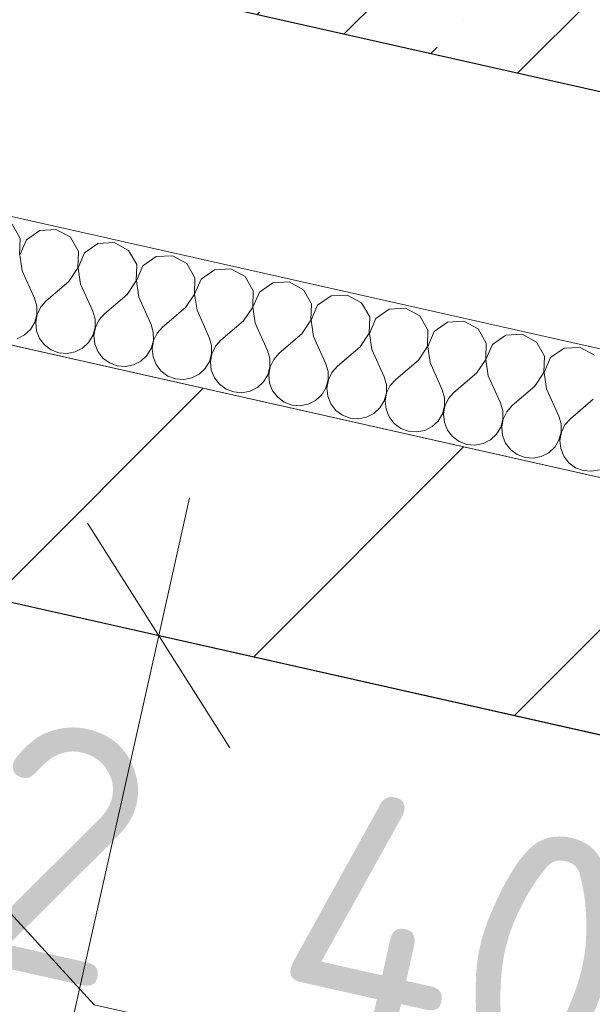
# Model space of a CAD drawing. Header units: millimetres. Extents: x -7213913 to -6935167, y 6129472 to 6353524.
# Tile 145 of 191: x -7192419 to -7191962, y 6174371 to 6175156. Entities that reach past the tile are written whole.
import ezdxf
from ezdxf.enums import TextEntityAlignment as Align

# ---------------------------------------------------------------- set-up
doc = ezdxf.new("R2010")
doc.units = ezdxf.units.MM
doc.header["$MEASUREMENT"] = 0
for name, color, linetype, lineweight in [('0_Ном._пера__1', 7, 'Continuous', 0), ('0_Ном._пера__120', 7, 'Continuous', 0), ('S - квартира_помещение.АР_Ном._пера__101', 252, 'Continuous', 0), ('S - квартира_помещение.АР_Ном._пера__120', 7, 'Continuous', 0), ('АР-Стены_внутренние_пилоны.АР_Ном._пера__1', 7, 'Continuous', 15), ('АР-Стены_Перегородки_межквартирные_200.АР_Ном._пера__1', 7, 'Continuous', 15), ('АР-Чертеж-Размеры.АР_Ном._пера__1', 7, 'Continuous', 0), ('Паспорта Зон Archicad_Ном._пера__1', 7, 'Continuous', 0)]:
    doc.layers.add(name, color=color, linetype=linetype, lineweight=lineweight)
for name, color, linetype in [('S - квартира_помещение.АР', 7, 'Continuous'), ('АР-Стены_внутренние_пилоны.АР', 7, 'Continuous'), ('АР-Стены_Перегородки_межквартирные_200.АР', 7, 'Continuous'), ('АР-Чертеж-Размеры.АР', 7, 'Continuous')]:
    doc.layers.add(name, color=color, linetype=linetype)
doc.styles.add('РЎР“Р•РќР•Р\xa0Р\x98Р\xa0_РЎРўР\x98Р›Р¬_1', font='txt')
doc.styles.add('РЎР“Р•РќР•Р\xa0Р\x98Р\xa0_РЎРўР\x98Р›Р¬_2', font='calibri.ttf')
doc.styles.add('РЎР“Р•РќР•Р\xa0Р\x98Р\xa0_РЎРўР\x98Р›Р¬_3', font='GOST_Common.ttf')
doc.dimstyles.new('СГЕНЕРИР_СТИЛЬ__4', dxfattribs={"dimtxt": 200, "dimasz": 142.5, "dimexe": 0.18, "dimexo": 0.0625, "dimgap": 0, "dimtad": 1, "dimdec": 0, "dimzin": 0, "dimdsep": 46, "dimtxsty": 'РЎР“Р•РќР•Р\xa0Р\x98Р\xa0_РЎРўР\x98Р›Р¬_3', "dimblk": 'ARROWHEAD_6', "dimblk1": 'ARROWHEAD_6', "dimblk2": 'ARROWHEAD_6', "dimcen": 0.09, "dimse1": 1, "dimse2": 1, "dimclrd": 7, "dimclre": 7, "dimclrt": 7, "dimazin": 0, "dimtfac": 1, "dimtdec": 4, "dimtmove": 0, "dimatfit": 3, "dimfxl": 1, "dimtolj": 1, "dimtzin": 0, "dimarcsym": 0})

# ---------------------------------------------------------------- blocks, each defined once
blk = doc.blocks.new('Кухня-столовая_1_4_1', base_point=(-7189863.01, 6171744.42))
at = {"layer": 'S - квартира_помещение.АР_Ном._пера__120', "color": 7, "linetype": 'Continuous', "lineweight": 0, "flags": 128}
blk.add_lwpolyline([(-7193758.07, 6172664.1), (-7191416.44, 6172138.19), (-7191576.37, 6171426.13), (-7190722.63, 6171234.39), (-7186317.98, 6170245.13), (-7186280.59, 6170774.66), (-7186280.57, 6170774.66), (-7186104.13, 6173271.83), (-7188698.26, 6173854.45), (-7193260.59, 6174879.12)], close=True, dxfattribs=at)
at = {"layer": 'Паспорта Зон Archicad_Ном._пера__1', "color": 7, "lineweight": 0, "style": 'РЎР“Р•РќР•Р\xa0Р\x98Р\xa0_РЎРўР\x98Р›Р¬_1'}
blk.add_attdef('ROOM_NUMBER', text='', height=250, rotation=347.34172, dxfattribs=at).set_placement((-7187971.49, 6171826.91), align=Align.MIDDLE_CENTER)
at = {"layer": 'Паспорта Зон Archicad_Ном._пера__1', "color": 7, "lineweight": 0, "style": 'РЎР“Р•РќР•Р\xa0Р\x98Р\xa0_РЎРўР\x98Р›Р¬_2'}
blk.add_attdef('ROOM_AREA', text='', height=200, rotation=347.34172, dxfattribs=at).set_placement((-7186365.76, 6170752.66), align=Align.MIDDLE_RIGHT)
blk = doc.blocks.new('Стена_159_1', base_point=(-7193465.12, 6175565.61))
at = {"layer": 'АР-Стены_внутренние_пилоны.АР', "linetype": 'Continuous', "lineweight": 0, "true_color": 0x000000}
h = blk.add_hatch(dxfattribs=at)
h.set_pattern_fill('ЖЕЛЕЗОБЕТОН__PROJECT__0001', color=18, style=0, pattern_type=2)
h.set_pattern_definition([(45, (-6566190.34, 6562677.8), (-84.852814, 84.852814), []), (45, (-6566232.77, 6562720.22), (-84.852814, 84.852814), [90, -30, 0, -30])])
h.paths.add_polyline_path([(-7193370.55, 6175416.26), (-7191526.49, 6175002.09), (-7191471.71, 6175246.02), (-7193315.77, 6175660.18)])
at = {"layer": 'АР-Стены_внутренние_пилоны.АР_Ном._пера__1', "color": 7, "linetype": 'Continuous', "lineweight": 30, "flags": 128}
blk.add_lwpolyline([(-7193614.48, 6175471.04), (-7191526.49, 6175002.09)], dxfattribs=at)
blk = doc.blocks.new('Стена_184_1', base_point=(-7193336.24, 6174998.6))
at = {"layer": 'АР-Стены_Перегородки_межквартирные_200.АР', "linetype": 'Continuous', "lineweight": 0, "true_color": 0x000000}
h = blk.add_hatch(dxfattribs=at)
h.set_pattern_fill('БЛОКИ_БЕТОННЫЕ_ЭФФЕКТИВН_78', color=18, style=0, pattern_type=2)
h.set_pattern_definition([(45, (-6566190.34, 6562677.8), (-127.279217, 127.279217), [])])
h.paths.add_polyline_path([(-7193260.59, 6174879.12), (-7186020.2, 6173252.98), (-7185976.38, 6173448.12), (-7193216.76, 6175074.26)])
at = {"layer": 'АР-Стены_Перегородки_межквартирные_200.АР_Ном._пера__1', "color": 7, "linetype": 'Continuous', "lineweight": 15, "flags": 128}
for points in [[(-7191543.44, 6174698.44), (-7193216.76, 6175074.26)], [(-7193260.59, 6174879.12), (-7186104.13, 6173271.83)]]:
    blk.add_lwpolyline(points, dxfattribs=at)
blk = doc.blocks.new('*X719', base_point=(-6566190.34, 6562677.79))
at = {"layer": '0_Ном._пера__1', "color": 7, "linetype": 'Continuous', "lineweight": 0}
for p, q in [((-7192418.42, 6174981.52), (-7192424.88, 6174992.81)), ((-7192402.85, 6174987.87), (-7192413.52, 6174980.42)), ((-7192389.85, 6174988.59), (-7192402.85, 6174987.87)), ((-7192378.42, 6174982.38), (-7192389.85, 6174988.59)), ((-7192418.87, 6174968.51), (-7192418.42, 6174981.52)), ((-7192413.52, 6174980.42), (-7192418.68, 6174968.47)), ((-7192371.96, 6174971.08), (-7192378.42, 6174982.38)), ((-7192356.39, 6174977.43), (-7192367.06, 6174969.98)), ((-7192343.39, 6174978.16), (-7192356.39, 6174977.43)), ((-7192331.96, 6174971.95), (-7192343.39, 6174978.16)), ((-7192418.68, 6174968.47), (-7192416.79, 6174955.6)), ((-7192372.4, 6174958.08), (-7192371.96, 6174971.08)), ((-7192367.06, 6174969.98), (-7192372.22, 6174958.04)), ((-7192325.5, 6174960.65), (-7192331.96, 6174971.95)), ((-7192325.94, 6174947.64), (-7192325.5, 6174960.65)), ((-7192309.92, 6174967), (-7192320.59, 6174959.55)), ((-7192296.93, 6174967.72), (-7192309.92, 6174967)), ((-7192285.5, 6174961.51), (-7192296.93, 6174967.72)), ((-7192279.04, 6174950.21), (-7192285.5, 6174961.51)), ((-7192416.79, 6174955.6), (-7192407.02, 6174933.88)), ((-7192379.62, 6174947.25), (-7192372.4, 6174958.08)), ((-7192372.22, 6174958.04), (-7192370.33, 6174945.16)), ((-7192320.59, 6174959.55), (-7192325.75, 6174947.6)), ((-7192263.46, 6174956.56), (-7192274.13, 6174949.11)), ((-7192250.47, 6174957.29), (-7192263.46, 6174956.56)), ((-7192239.04, 6174951.08), (-7192250.47, 6174957.29)), ((-7192379.62, 6174947.25), (-7192397.73, 6174931.79)), ((-7192370.33, 6174945.16), (-7192360.56, 6174923.45)), ((-7192333.16, 6174936.81), (-7192325.94, 6174947.64)), ((-7192325.75, 6174947.6), (-7192323.86, 6174934.73)), ((-7192279.48, 6174937.21), (-7192279.04, 6174950.21)), ((-7192274.13, 6174949.11), (-7192279.29, 6174937.17)), ((-7192232.58, 6174939.78), (-7192239.04, 6174951.08)), ((-7192217, 6174946.13), (-7192227.67, 6174938.68)), ((-7192204.01, 6174946.85), (-7192217, 6174946.13)), ((-7192192.57, 6174940.64), (-7192204.01, 6174946.85)), ((-7192333.16, 6174936.81), (-7192351.27, 6174921.36)), ((-7192286.69, 6174926.38), (-7192279.48, 6174937.21)), ((-7192279.29, 6174937.17), (-7192277.4, 6174924.29)), ((-7192233.02, 6174926.77), (-7192232.58, 6174939.78)), ((-7192227.67, 6174938.68), (-7192232.83, 6174926.73)), ((-7192186.11, 6174929.34), (-7192192.57, 6174940.64)), ((-7192405.18, 6174927.58), (-7192407.02, 6174933.88)), ((-7192397.73, 6174931.79), (-7192402.09, 6174926.88)), ((-7192323.86, 6174934.73), (-7192314.1, 6174913.01)), ((-7192186.56, 6174916.34), (-7192186.11, 6174929.34)), ((-7192170.54, 6174935.69), (-7192181.21, 6174928.24)), ((-7192157.55, 6174936.42), (-7192170.54, 6174935.69)), ((-7192146.11, 6174930.21), (-7192157.55, 6174936.42)), ((-7192139.65, 6174918.91), (-7192146.11, 6174930.21)), ((-7192406.88, 6174914.68), (-7192405.13, 6174921.01)), ((-7192404.94, 6174920.97), (-7192406.07, 6174914.49)), ((-7192405.13, 6174921.01), (-7192405.18, 6174927.58)), ((-7192402.09, 6174926.88), (-7192404.94, 6174920.97)), ((-7192358.72, 6174917.14), (-7192360.56, 6174923.45)), ((-7192351.27, 6174921.36), (-7192355.63, 6174916.45)), ((-7192286.69, 6174926.38), (-7192304.81, 6174910.93)), ((-7192277.4, 6174924.29), (-7192267.64, 6174902.58)), ((-7192240.23, 6174915.94), (-7192233.02, 6174926.77)), ((-7192232.83, 6174926.73), (-7192230.94, 6174913.86)), ((-7192181.21, 6174928.24), (-7192186.37, 6174916.3)), ((-7192124.08, 6174925.26), (-7192134.75, 6174917.81)), ((-7192111.09, 6174925.98), (-7192124.08, 6174925.26)), ((-7192099.65, 6174919.77), (-7192111.09, 6174925.98)), ((-7192410.29, 6174909.06), (-7192406.88, 6174914.68)), ((-7192406.07, 6174914.49), (-7192405.39, 6174907.96)), ((-7192358.67, 6174910.57), (-7192358.72, 6174917.14)), ((-7192355.63, 6174916.45), (-7192358.48, 6174910.53)), ((-7192312.26, 6174906.71), (-7192314.1, 6174913.01)), ((-7192240.23, 6174915.94), (-7192258.35, 6174900.49)), ((-7192230.94, 6174913.86), (-7192221.18, 6174892.14)), ((-7192193.77, 6174905.51), (-7192186.56, 6174916.34)), ((-7192186.37, 6174916.3), (-7192184.48, 6174903.42)), ((-7192140.1, 6174905.9), (-7192139.65, 6174918.91)), ((-7192134.75, 6174917.81), (-7192139.91, 6174905.86)), ((-7192093.19, 6174908.47), (-7192099.65, 6174919.77)), ((-7192077.62, 6174914.82), (-7192088.29, 6174907.37)), ((-7192064.62, 6174915.55), (-7192077.62, 6174914.82)), ((-7192053.19, 6174909.34), (-7192064.62, 6174915.55)), ((-7192415.11, 6174904.59), (-7192410.29, 6174909.06)), ((-7192405.39, 6174907.96), (-7192402.94, 6174901.86)), ((-7192360.42, 6174904.24), (-7192358.67, 6174910.57)), ((-7192358.48, 6174910.53), (-7192359.61, 6174904.06)), ((-7192312.21, 6174900.14), (-7192312.26, 6174906.71)), ((-7192309.17, 6174906.01), (-7192312.02, 6174900.1)), ((-7192304.81, 6174910.93), (-7192309.17, 6174906.01)), ((-7192193.77, 6174905.51), (-7192211.88, 6174890.06)), ((-7192147.31, 6174895.07), (-7192140.1, 6174905.9)), ((-7192139.91, 6174905.86), (-7192138.02, 6174892.99)), ((-7192093.63, 6174895.47), (-7192093.19, 6174908.47)), ((-7192088.29, 6174907.37), (-7192093.45, 6174895.43)), ((-7192046.73, 6174898.04), (-7192053.19, 6174909.34)), ((-7192420.96, 6174901.61), (-7192415.11, 6174904.59)), ((-7192402.94, 6174901.86), (-7192398.93, 6174896.66)), ((-7192368.65, 6174894.16), (-7192363.83, 6174898.63)), ((-7192363.83, 6174898.63), (-7192360.42, 6174904.24)), ((-7192359.61, 6174904.06), (-7192358.93, 6174897.53)), ((-7192358.93, 6174897.53), (-7192356.48, 6174891.43)), ((-7192313.96, 6174893.81), (-7192312.21, 6174900.14)), ((-7192312.02, 6174900.1), (-7192313.15, 6174893.62)), ((-7192265.8, 6174896.27), (-7192267.64, 6174902.58)), ((-7192258.35, 6174900.49), (-7192262.71, 6174895.58)), ((-7192184.48, 6174903.42), (-7192174.71, 6174881.71)), ((-7192047.17, 6174885.03), (-7192046.73, 6174898.04)), ((-7192031.15, 6174904.39), (-7192041.82, 6174896.94)), ((-7192018.16, 6174905.11), (-7192031.15, 6174904.39)), ((-7192006.73, 6174898.9), (-7192018.16, 6174905.11)), ((-7192000.27, 6174887.6), (-7192006.73, 6174898.9)), ((-7192398.93, 6174896.66), (-7192393.64, 6174892.76)), ((-7192393.64, 6174892.76), (-7192387.49, 6174890.45)), ((-7192387.49, 6174890.45), (-7192380.95, 6174889.91)), ((-7192380.95, 6174889.91), (-7192374.5, 6174891.18)), ((-7192374.5, 6174891.18), (-7192368.65, 6174894.16)), ((-7192356.48, 6174891.43), (-7192352.47, 6174886.23)), ((-7192317.37, 6174888.19), (-7192313.96, 6174893.81)), ((-7192313.15, 6174893.62), (-7192312.46, 6174887.09)), ((-7192267.5, 6174883.37), (-7192265.75, 6174889.7)), ((-7192265.56, 6174889.66), (-7192266.69, 6174883.19)), ((-7192265.75, 6174889.7), (-7192265.8, 6174896.27)), ((-7192262.71, 6174895.58), (-7192265.56, 6174889.66)), ((-7192219.33, 6174885.84), (-7192221.18, 6174892.14)), ((-7192211.88, 6174890.06), (-7192216.25, 6174885.14)), ((-7192147.31, 6174895.07), (-7192165.42, 6174879.62)), ((-7192138.02, 6174892.99), (-7192128.25, 6174871.27)), ((-7192100.85, 6174884.64), (-7192093.63, 6174895.47)), ((-7192093.45, 6174895.43), (-7192091.56, 6174882.55)), ((-7192041.82, 6174896.94), (-7192046.98, 6174884.99)), ((-7191984.69, 6174893.95), (-7191995.36, 6174886.5)), ((-7191971.7, 6174894.68), (-7191984.69, 6174893.95)), ((-7191960.27, 6174888.47), (-7191971.7, 6174894.68)), ((-7192352.47, 6174886.23), (-7192347.18, 6174882.33)), ((-7192347.18, 6174882.33), (-7192341.03, 6174880.02)), ((-7192328.04, 6174880.74), (-7192322.19, 6174883.72)), ((-7192322.19, 6174883.72), (-7192317.37, 6174888.19)), ((-7192312.46, 6174887.09), (-7192310.02, 6174880.99)), ((-7192270.91, 6174877.76), (-7192267.5, 6174883.37)), ((-7192266.69, 6174883.19), (-7192266, 6174876.66)), ((-7192219.29, 6174879.27), (-7192219.33, 6174885.84)), ((-7192216.25, 6174885.14), (-7192219.1, 6174879.23)), ((-7192172.87, 6174875.4), (-7192174.71, 6174881.71)), ((-7192100.85, 6174884.64), (-7192118.96, 6174869.19)), ((-7192091.56, 6174882.55), (-7192081.79, 6174860.84)), ((-7192054.39, 6174874.2), (-7192047.17, 6174885.03)), ((-7192046.98, 6174884.99), (-7192045.09, 6174872.12)), ((-7192000.71, 6174874.6), (-7192000.27, 6174887.6)), ((-7191995.36, 6174886.5), (-7192000.52, 6174874.56)), ((-7192341.03, 6174880.02), (-7192334.49, 6174879.48)), ((-7192334.49, 6174879.48), (-7192328.04, 6174880.74)), ((-7192310.02, 6174880.99), (-7192306, 6174875.79)), ((-7192306, 6174875.79), (-7192300.72, 6174871.89)), ((-7192275.72, 6174873.29), (-7192270.91, 6174877.76)), ((-7192266, 6174876.66), (-7192263.56, 6174870.56)), ((-7192221.03, 6174872.94), (-7192219.29, 6174879.27)), ((-7192219.1, 6174879.23), (-7192220.23, 6174872.75)), ((-7192172.82, 6174868.83), (-7192172.87, 6174875.4)), ((-7192169.78, 6174874.71), (-7192172.64, 6174868.79)), ((-7192165.42, 6174879.62), (-7192169.78, 6174874.71)), ((-7192054.39, 6174874.2), (-7192072.5, 6174858.75)), ((-7192007.92, 6174863.77), (-7192000.71, 6174874.6)), ((-7192000.52, 6174874.56), (-7191998.63, 6174861.68)), ((-7192300.72, 6174871.89), (-7192294.57, 6174869.58)), ((-7192294.57, 6174869.58), (-7192288.02, 6174869.04)), ((-7192288.02, 6174869.04), (-7192281.58, 6174870.31)), ((-7192281.58, 6174870.31), (-7192275.72, 6174873.29)), ((-7192263.56, 6174870.56), (-7192259.54, 6174865.36)), ((-7192229.26, 6174862.85), (-7192224.45, 6174867.32)), ((-7192224.45, 6174867.32), (-7192221.03, 6174872.94)), ((-7192220.23, 6174872.75), (-7192219.54, 6174866.22)), ((-7192219.54, 6174866.22), (-7192217.1, 6174860.12)), ((-7192174.57, 6174862.5), (-7192172.82, 6174868.83)), ((-7192172.64, 6174868.79), (-7192173.76, 6174862.32)), ((-7192126.41, 6174864.97), (-7192128.25, 6174871.27)), ((-7192118.96, 6174869.19), (-7192123.32, 6174864.27)), ((-7192045.09, 6174872.12), (-7192035.33, 6174850.4)), ((-7192259.54, 6174865.36), (-7192254.26, 6174861.46)), ((-7192254.26, 6174861.46), (-7192248.11, 6174859.15)), ((-7192248.11, 6174859.15), (-7192241.56, 6174858.61)), ((-7192241.56, 6174858.61), (-7192235.12, 6174859.87)), ((-7192235.12, 6174859.87), (-7192229.26, 6174862.85)), ((-7192217.1, 6174860.12), (-7192213.08, 6174854.92)), ((-7192177.98, 6174856.89), (-7192174.57, 6174862.5)), ((-7192173.76, 6174862.32), (-7192173.08, 6174855.79)), ((-7192128.11, 6174852.07), (-7192126.36, 6174858.4)), ((-7192126.17, 6174858.36), (-7192127.3, 6174851.88)), ((-7192126.36, 6174858.4), (-7192126.41, 6174864.97)), ((-7192123.32, 6174864.27), (-7192126.17, 6174858.36)), ((-7192079.95, 6174854.53), (-7192081.79, 6174860.84)), ((-7192072.5, 6174858.75), (-7192076.86, 6174853.84)), ((-7192007.92, 6174863.77), (-7192026.04, 6174848.32)), ((-7191998.63, 6174861.68), (-7191988.87, 6174839.97)), ((-7192213.08, 6174854.92), (-7192207.8, 6174851.02)), ((-7192207.8, 6174851.02), (-7192201.65, 6174848.71)), ((-7192188.65, 6174849.44), (-7192182.8, 6174852.42)), ((-7192182.8, 6174852.42), (-7192177.98, 6174856.89)), ((-7192173.08, 6174855.79), (-7192170.64, 6174849.69)), ((-7192131.52, 6174846.45), (-7192128.11, 6174852.07)), ((-7192127.3, 6174851.88), (-7192126.62, 6174845.35)), ((-7192079.9, 6174847.96), (-7192079.95, 6174854.53)), ((-7192076.86, 6174853.84), (-7192079.71, 6174847.92)), ((-7192033.49, 6174844.1), (-7192035.33, 6174850.4)), ((-7191961.46, 6174853.33), (-7191979.58, 6174837.88)), ((-7192201.65, 6174848.71), (-7192195.1, 6174848.17)), ((-7192195.1, 6174848.17), (-7192188.65, 6174849.44)), ((-7192170.64, 6174849.69), (-7192166.62, 6174844.49)), ((-7192166.62, 6174844.49), (-7192161.34, 6174840.59)), ((-7192136.34, 6174841.98), (-7192131.52, 6174846.45)), ((-7192126.62, 6174845.35), (-7192124.17, 6174839.25)), ((-7192081.65, 6174841.63), (-7192079.9, 6174847.96)), ((-7192079.71, 6174847.92), (-7192080.84, 6174841.45)), ((-7192033.44, 6174837.53), (-7192033.49, 6174844.1)), ((-7192030.4, 6174843.4), (-7192033.25, 6174837.49)), ((-7192026.04, 6174848.32), (-7192030.4, 6174843.4)), ((-7192161.34, 6174840.59), (-7192155.19, 6174838.28)), ((-7192155.19, 6174838.28), (-7192148.64, 6174837.74)), ((-7192148.64, 6174837.74), (-7192142.19, 6174839)), ((-7192142.19, 6174839), (-7192136.34, 6174841.98)), ((-7192124.17, 6174839.25), (-7192120.16, 6174834.05)), ((-7192089.88, 6174831.55), (-7192085.06, 6174836.02)), ((-7192085.06, 6174836.02), (-7192081.65, 6174841.63)), ((-7192080.84, 6174841.45), (-7192080.16, 6174834.92)), ((-7192080.16, 6174834.92), (-7192077.71, 6174828.82)), ((-7192035.19, 6174831.2), (-7192033.44, 6174837.53)), ((-7192033.25, 6174837.49), (-7192034.38, 6174831.01)), ((-7191987.03, 6174833.66), (-7191988.87, 6174839.97)), ((-7191979.58, 6174837.88), (-7191983.94, 6174832.97)), ((-7192120.16, 6174834.05), (-7192114.87, 6174830.15)), ((-7192114.87, 6174830.15), (-7192108.72, 6174827.84)), ((-7192108.72, 6174827.84), (-7192102.18, 6174827.3)), ((-7192102.18, 6174827.3), (-7192095.73, 6174828.57)), ((-7192095.73, 6174828.57), (-7192089.88, 6174831.55)), ((-7192077.71, 6174828.82), (-7192073.7, 6174823.62)), ((-7192038.6, 6174825.58), (-7192035.19, 6174831.2)), ((-7192034.38, 6174831.01), (-7192033.69, 6174824.48)), ((-7191988.73, 6174820.76), (-7191986.98, 6174827.09)), ((-7191986.79, 6174827.05), (-7191987.92, 6174820.58)), ((-7191986.98, 6174827.09), (-7191987.03, 6174833.66)), ((-7191983.94, 6174832.97), (-7191986.79, 6174827.05)), ((-7192073.7, 6174823.62), (-7192068.41, 6174819.72)), ((-7192068.41, 6174819.72), (-7192062.26, 6174817.41)), ((-7192049.27, 6174818.13), (-7192043.42, 6174821.11)), ((-7192043.42, 6174821.11), (-7192038.6, 6174825.58)), ((-7192033.69, 6174824.48), (-7192031.25, 6174818.38)), ((-7191992.14, 6174815.15), (-7191988.73, 6174820.76)), ((-7191987.92, 6174820.58), (-7191987.23, 6174814.05)), ((-7192062.26, 6174817.41), (-7192055.72, 6174816.87)), ((-7192055.72, 6174816.87), (-7192049.27, 6174818.13)), ((-7192031.25, 6174818.38), (-7192027.23, 6174813.18)), ((-7192027.23, 6174813.18), (-7192021.95, 6174809.28)), ((-7191996.95, 6174810.68), (-7191992.14, 6174815.15)), ((-7191987.23, 6174814.05), (-7191984.79, 6174807.95)), ((-7192021.95, 6174809.28), (-7192015.8, 6174806.97)), ((-7192015.8, 6174806.97), (-7192009.25, 6174806.43)), ((-7192009.25, 6174806.43), (-7192002.81, 6174807.7)), ((-7192002.81, 6174807.7), (-7191996.95, 6174810.68)), ((-7191984.79, 6174807.95), (-7191980.77, 6174802.75)), ((-7191980.77, 6174802.75), (-7191975.49, 6174798.85)), ((-7191975.49, 6174798.85), (-7191969.34, 6174796.54)), ((-7191969.34, 6174796.54), (-7191962.79, 6174796)), ((-7191962.79, 6174796), (-7191956.35, 6174797.26))]:
    blk.add_line(p, q, dxfattribs=at)
blk = doc.blocks.new('Стена_371_1', base_point=(-7193097.28, 6175149.91))
at = {"layer": '0_Ном._пера__1', "color": 7, "linetype": 'Continuous', "lineweight": 0, "flags": 128}
for points in [[(-7191619.1, 6174817.93), (-7193097.28, 6175149.91)], [(-7193119.19, 6175052.34), (-7191543.44, 6174698.44)]]:
    blk.add_lwpolyline(points, dxfattribs=at)
at = {"color": 7, "lineweight": 0}
blk.add_blockref('*X719', (-6566190.34, 6562677.79), dxfattribs=at)
blk = doc.blocks.new('Полилиния_6_1', base_point=(-7188739.6, 6173558.04))
at = {"layer": '0_Ном._пера__120', "color": 7, "linetype": 'Continuous', "lineweight": 0, "flags": 128}
blk.add_lwpolyline([(-7188739.6, 6173558.04), (-7192359.53, 6174371.06), (-7193239.99, 6175334.27)], dxfattribs=at)
blk = doc.blocks.new('*D997', base_point=(-6566190.34, 6562677.79))
at = {"layer": 'АР-Чертеж-Размеры.АР_Ном._пера__1', "color": 7, "linetype": 'Continuous', "lineweight": 0, "transparency": 16777216}
for p, q in [((-7192283.28, 6174774.93), (-7192307.93, 6174665.17)), ((-7192251.19, 6174575.55), (-7192364.68, 6174754.78)), ((-7192445.14, 6174695.98), (-7192170.73, 6174634.35)), ((-7192307.93, 6174665.17), (-7192805.41, 6172450.17)), ((-7192862.15, 6172539.79), (-7192748.67, 6172360.56)), ((-7192942.62, 6172480.99), (-7192668.2, 6172419.36)), ((-7192805.41, 6172450.17), (-7192830.06, 6172340.41))]:
    blk.add_line(p, q, dxfattribs=at)
at = {"layer": 'АР-Чертеж-Размеры.АР_Ном._пера__1', "color": 7, "lineweight": 0, "transparency": 16777216, "insert": (-7192665.37, 6173256.23), "char_height": 200, "attachment_point": 7, "rotation": 77.34172, "style": 'РЎР“Р•РќР•Р\xa0Р\x98Р\xa0_РЎРўР\x98Р›Р¬_3'}
blk.add_mtext('\\A1;{\\pql;\\fGOST Common|b0|i0|c204|p0;\\W1.000000;2\xa0270}', dxfattribs=at)
blk = doc.blocks.new('ARROWHEAD_6')
at = {"color": 0, "linetype": 'Continuous', "lineweight": 0}
for p, q in [((-0.5, -0.5), (0.5, 0.5)), ((0, 0), (-1, 0))]:
    blk.add_line(p, q, dxfattribs=at)
blk = doc.blocks.new('*D998', base_point=(-6566190.34, 6562677.79))
at = {"layer": 'АР-Чертеж-Размеры.АР_Ном._пера__1', "color": 7, "linetype": 'Continuous', "lineweight": 0, "transparency": 16777216}
for p, q in [((-7193362.67, 6174424.61), (-7193301.03, 6174699.02)), ((-7193242.24, 6174618.56), (-7193421.46, 6174505.07)), ((-7193441.62, 6174586.47), (-7193331.85, 6174561.82)), ((-7193331.85, 6174561.82), (-7190990.22, 6174035.9)), ((-7191021.04, 6173898.7), (-7190959.41, 6174173.11)), ((-7190900.61, 6174092.65), (-7191079.84, 6173979.16)), ((-7190990.22, 6174035.9), (-7186175.4, 6172954.53))]:
    blk.add_line(p, q, dxfattribs=at)
at = {"layer": 'АР-Чертеж-Размеры.АР_Ном._пера__1', "color": 7, "lineweight": 0, "transparency": 16777216, "insert": (-7192472.33, 6174409.77), "char_height": 200, "attachment_point": 7, "rotation": 347.34184, "style": 'РЎР“Р•РќР•Р\xa0Р\x98Р\xa0_РЎРўР\x98Р›Р¬_3'}
blk.add_mtext('\\A1;{\\pql;\\fGOST Common|b0|i0|c204|p0;\\W1.000000;2\xa0400}', dxfattribs=at)

msp = doc.modelspace()

# ---------------------------------------------------------------- linework, layer by layer
at = {"layer": 'S - квартира_помещение.АР', "color": 254, "linetype": 'Continuous', "lineweight": 0, "true_color": 0xd8d8d8, "flags": 128}
msp.add_lwpolyline([(-7193758.07, 6172664.1), (-7191416.44, 6172138.19), (-7191576.37, 6171426.13), (-7190722.63, 6171234.39), (-7186317.98, 6170245.13), (-7186280.59, 6170774.66), (-7186280.57, 6170774.66), (-7186104.13, 6173271.83), (-7188698.26, 6173854.45), (-7193260.59, 6174879.12)], close=True, dxfattribs=at)
at = {"layer": 'S - квартира_помещение.АР_Ном._пера__101', "color": 252, "linetype": 'Continuous', "lineweight": 0, "flags": 128}
msp.add_lwpolyline([(-7191416.43, 6172138.23), (-7190919.07, 6174352.55), (-7193260.59, 6174879.12), (-7193758.66, 6172664.28)], close=True, dxfattribs=at)

# ---------------------------------------------------------------- block references
at = {"color": 7, "linetype": 'Continuous', "lineweight": 0}
msp.add_blockref('Полилиния_6_1', (-7188739.6, 6173558.04), dxfattribs=at)
at = {"color": 7, "lineweight": 0}
msp.add_blockref('Стена_371_1', (-7193097.28, 6175149.91), dxfattribs=at)
at = {"layer": 'S - квартира_помещение.АР', "color": 7, "linetype": 'Continuous', "lineweight": 0}
msp.add_blockref('Кухня-столовая_1_4_1', (-7189863.01, 6171744.42), dxfattribs=at)
at = {"layer": 'АР-Стены_внутренние_пилоны.АР', "color": 7, "lineweight": 0}
msp.add_blockref('Стена_159_1', (-7193465.12, 6175565.61), dxfattribs=at)
at = {"layer": 'АР-Стены_Перегородки_межквартирные_200.АР', "color": 7, "lineweight": 0}
msp.add_blockref('Стена_184_1', (-7193336.24, 6174998.6), dxfattribs=at)

# ---------------------------------------------------------------- dimensions: what is measured, and where the dimension line sits
at = {"layer": 'АР-Чертеж-Размеры.АР', "color": 7, "linetype": 'Continuous', "lineweight": 0}
for base, p1, p2, angle, picture, middle, turn in [((-7190990.22, 6174035.9), (-7193260.59, 6174879.12), (-7190918.96, 6174353.21), 347.34184, '*D998', (-7192115.68, 6174432.16), 347.34184), ((-7192805.41, 6172450.17), (-7189689.18, 6174077.01), (-7192993.04, 6172492.32), 257.34172, '*D997', (-7192687.76, 6173612.89), 77.34172)]:
    dim = msp.add_linear_dim(base=base, p1=p1, p2=p2, angle=angle, dimstyle='СГЕНЕРИР_СТИЛЬ__4', dxfattribs=at)
    dim.commit()
    dim.dimension.update_dxf_attribs({"geometry": picture, "text_midpoint": middle, "dimtype": 160, "text_rotation": turn})

doc.saveas('drawing.dxf')
